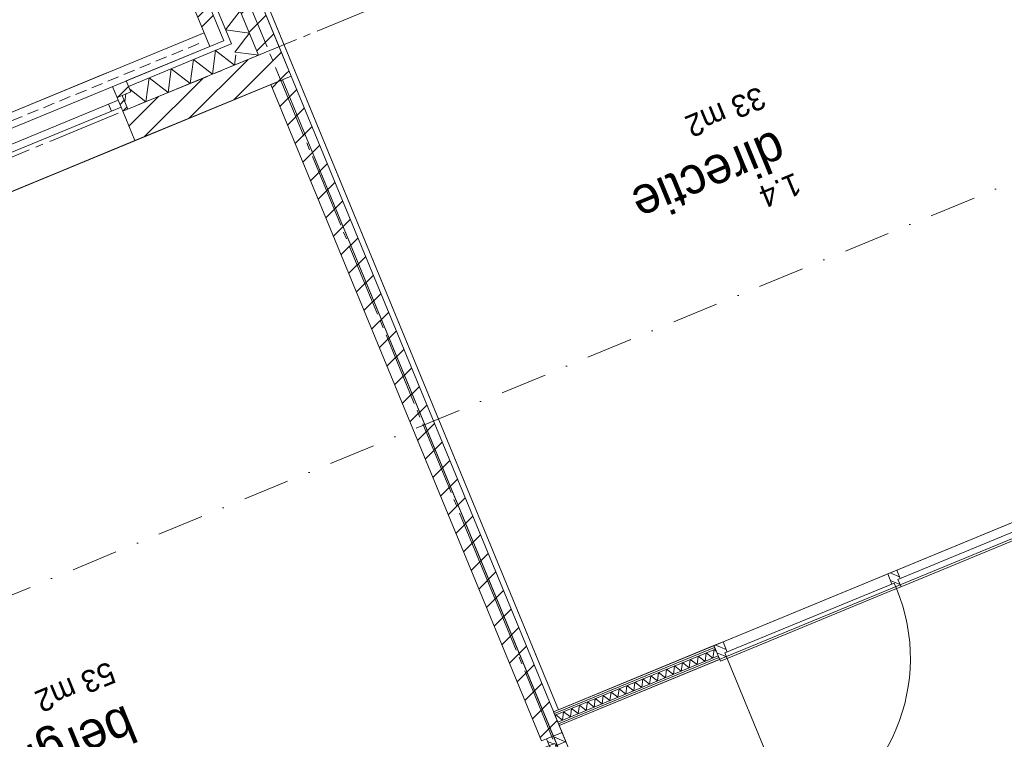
# Model space of a CAD drawing. Header units: millimetres. Extents: x -76965 to -69, y -21129 to 30747.
# Tile 11 of 65: x -40456 to -33820, y 8825 to 13677. Entities that reach past the tile are written whole.
import ezdxf
from ezdxf.enums import TextEntityAlignment as Align

# ---------------------------------------------------------------- set-up
doc = ezdxf.new("R2010")
doc.units = ezdxf.units.MM
doc.header["$MEASUREMENT"] = 0
for name, pattern in [('B0204', [650, 500, -50, 50, -50]), ('B0302', [625.500011, 313.000011, -156.25, 0, -156.25]), ('B0701', [117.059997, 77.999997, -39.06])]:
    doc.linetypes.add(name, pattern=pattern)
for name, color, linetype in [('007 Stramien', 7, 'Continuous'), ('021 - 3d - gevels', 7, 'Continuous'), ('021 Buitenwanden', 7, 'Continuous'), ('021 Buitenwanden Doorsnede-arcering', 7, 'Continuous'), ('021 Buitenwanden Laagscheidingslijnen', 7, 'Continuous'), ('021 Buitenwanden Ramen', 7, 'Continuous'), ('022 Binnenwanden', 7, 'Continuous'), ('022 Binnenwanden 2D arcering', 7, 'Continuous'), ('022 Binnenwanden Deuren', 7, 'Continuous'), ('022 Binnenwanden Doorsnede-arcering', 7, 'Continuous'), ('022 Binnenwanden Laagscheidingslijnen', 7, 'Continuous'), ('023 Dekvloer', 7, 'Continuous'), ('028 Hoofddraagconstructie wanden', 7, 'Continuous'), ('028 Hoofddraagconstructie wanden 2D arcering', 7, 'Continuous'), ('028 Hoofddraagconstructie wanden Deuren', 7, 'Continuous'), ('028 Hoofddraagconstructie wanden Doorsnede-arcering', 7, 'Continuous'), ('102 Teksten ruimten _ Zones', 7, 'Continuous'), ('102 Teksten ruimten _ Zones Zone omranding', 7, 'Continuous'), ('102 Teksten ruimten _ Zones Zone tekst', 7, 'Continuous'), ('121 Drsn-en gevelaanduidingen', 7, 'Continuous'), ('160 Presentatie_Aankleding 2D', 7, 'Continuous')]:
    doc.layers.add(name, color=color, linetype=linetype)
doc.styles.add('GENERATED_STYLE_1', font='txt')
doc.dimstyles.new('GENERATED_STYLE__1', dxfattribs={"dimtxt": 300, "dimasz": 71.25, "dimexe": 0.18, "dimexo": 0, "dimgap": 0.09, "dimtad": 1, "dimdec": 0, "dimzin": 0, "dimdsep": 46, "dimtxsty": 'GENERATED_STYLE_1', "dimblk": 'ARROWHEAD_6', "dimblk1": 'ARROWHEAD_6', "dimblk2": 'ARROWHEAD_6', "dimcen": 0.09, "dimclrd": 1, "dimclre": 1, "dimclrt": 2, "dimadec": 1, "dimazin": 0, "dimtfac": 1, "dimtdec": 4, "dimtmove": 0, "dimatfit": 3, "dimfxl": 1, "dimtolj": 1, "dimtzin": 0, "dimarcsym": 0})
pattern_1 = [(45, (0, 0), (-88.38835, 88.38835), [])]
pattern_2 = [(45, (0, 0), (-31.819805, 31.819805), [])]
pattern_3 = [(45, (0, 0), (-229.8097, 229.8097), []), (45, (-45.96, 45.96), (-229.8097, 229.8097), [])]

# ---------------------------------------------------------------- blocks, each defined once
blk = doc.blocks.new('Slab_1_1', base_point=(-10606, 26983.7))
at = {"layer": '023 Dekvloer', "color": 1, "linetype": 'Continuous', "lineweight": 0, "flags": 128}
blk.add_lwpolyline([(-10606, 26983.7), (-2608.4, 7603), (-9251, 4861.9), (-10627.1, 8196.6), (-13650.8, 6948.9), (-12274.7, 3614.1), (-25533.1, -1857.1), (-27381.9, -2620), (-32131.1, 8888.6), (-42920.5, 4436.2), (-45419.9, 10493), (-38625.6, 13296.7), (-39374.7, 15112)], close=True, dxfattribs=at)
blk = doc.blocks.new('berging_1.3_1_1', base_point=(-40215.7, 8777.2))
at = {"layer": '102 Teksten ruimten _ Zones Zone omranding', "color": 2, "linetype": 'Continuous', "lineweight": 0}
for p, q in [((-38684.7, 13272.3), (-46217.6, 10163.8)), ((-36185.4, 7215.5), (-38684.7, 13272.3))]:
    blk.add_line(p, q, dxfattribs=at)
at = {"layer": '102 Teksten ruimten _ Zones Zone tekst', "color": 2, "lineweight": 0, "style": 'GENERATED_STYLE_1'}
for tag, height, p in [('ROOM_LSIZE', 150, (-39794.5, 9214.2)), ('ROOM_NAME', 250, (-39644.7, 8828.2)), ('ROOM_NUMBER', 150, (-39554.7, 8633.2))]:
    blk.add_attdef(tag, text='', height=height, rotation=202.42397, dxfattribs=at).set_placement(p, align=Align.TOP_LEFT)
blk = doc.blocks.new('directie_1.4_9_1', base_point=(-35816.8, 12661.1))
at = {"layer": '102 Teksten ruimten _ Zones Zone omranding', "color": 2, "linetype": 'Continuous', "lineweight": 0}
for p, q in [((-39341.4, 15125.7), (-36823.8, 9024.8)), ((-36823.8, 9024.8), (-32214.8, 10926.7))]:
    blk.add_line(p, q, dxfattribs=at)
at = {"layer": '102 Teksten ruimten _ Zones Zone tekst', "color": 2, "lineweight": 0, "style": 'GENERATED_STYLE_1'}
for tag, height, p in [('ROOM_AREA', 150, (-35412.5, 13091.2)), ('ROOM_NAME', 250, (-35262.6, 12705.2)), ('ROOM_NUMBER', 150, (-35172.7, 12510.1))]:
    blk.add_attdef(tag, text='', height=height, rotation=202.42397, dxfattribs=at).set_placement(p, align=Align.TOP_LEFT)
blk = doc.blocks.new('D2a bi h 17')
at = {"layer": '028 Hoofddraagconstructie wanden 2D arcering', "linetype": 'Continuous', "lineweight": 0, "true_color": 0x000000}
h = blk.add_hatch(dxfattribs=at)
h.set_pattern_fill('310_Naaldhout__01__0001', color=18, style=0, pattern_type=2)
h.set_pattern_definition(pattern_2)
h.paths.add_polyline_path([(-882, 0), (-882, -114), (-848.5, -114), (-848.5, 0)])
h = blk.add_hatch(dxfattribs=at)
h.set_pattern_fill('310_Naaldhout__01__0001', color=18, style=0, pattern_type=2)
h.set_pattern_definition(pattern_2)
h.paths.add_polyline_path([(-848.5, 0), (-848.5, -114), (-832, -114), (-832, 0)])
h = blk.add_hatch(dxfattribs=at)
h.set_pattern_fill('310_Naaldhout__01__0001', color=18, style=0, pattern_type=2)
h.set_pattern_definition(pattern_2)
h.paths.add_polyline_path([(832, 0), (832, -114), (848.5, -114), (848.5, 0)])
h = blk.add_hatch(dxfattribs=at)
h.set_pattern_fill('310_Naaldhout__01__0001', color=18, style=0, pattern_type=2)
h.set_pattern_definition(pattern_2)
h.paths.add_polyline_path([(882, 0), (848.5, 0), (848.5, -114), (882, -114)])
h = blk.add_hatch(dxfattribs=at)
h.set_pattern_fill('310_Naaldhout__01__0001', color=18, style=0, pattern_type=2)
h.set_pattern_definition(pattern_2)
h.paths.add_polyline_path([(-832, -40), (-832, -114), (-815, -114), (-815, -40)])
h = blk.add_hatch(dxfattribs=at)
h.set_pattern_fill('310_Naaldhout__01__0001', color=18, style=0, pattern_type=2)
h.set_pattern_definition(pattern_2)
h.paths.add_polyline_path([(832, -40), (815, -40), (815, -114), (832, -114)])
at = {"layer": '028 Hoofddraagconstructie wanden Deuren', "color": 9, "linetype": 'Continuous', "lineweight": 0}
for p, q in [((-832, 0), (-832, 832)), ((832, 0), (832, 832))]:
    blk.add_line(p, q, dxfattribs=at)
at = {"layer": '028 Hoofddraagconstructie wanden Deuren', "color": 1, "linetype": 'Continuous', "lineweight": 0}
for p, q in [((-882, 0), (-815, 0)), ((-882, 0), (-882, -114)), ((-882, -114), (-882, 0)), ((-832, 0), (832, 0)), ((-832, -40), (-832, 0)), ((0, 0), (0, -40)), ((815, 0), (882, 0)), ((832, 0), (832, -40)), ((882, -114), (882, 0)), ((882, -114), (882, 0)), ((832, -40), (-832, -40)), ((-815, -40), (-815, -114)), ((815, -40), (815, -114)), ((-882, -114), (-815, -114)), ((815, -114), (882, -114))]:
    blk.add_line(p, q, dxfattribs=at)
at = {"layer": '028 Hoofddraagconstructie wanden Deuren', "color": 9, "linetype": 'Continuous', "lineweight": 0}
for centre, start, end in [((-832, 0), 0, 90), ((832, 0), 90, 180)]:
    blk.add_arc(centre, 832, start, end, dxfattribs=at)
blk = doc.blocks.new('Wall_6_1', base_point=(-38695, 13268.1))
at = {"layer": '028 Hoofddraagconstructie wanden Doorsnede-arcering', "linetype": 'Continuous', "lineweight": 0, "true_color": 0x000000}
h = blk.add_hatch(dxfattribs=at)
h.set_pattern_fill('130_Kalkzandsteen_0001', color=18, style=0, pattern_type=2)
h.set_pattern_definition(pattern_1)
h.paths.add_polyline_path([(-38764.3, 13239.5), (-36938.5, 8815), (-36905.2, 8828.7), (-36799.8, 8872.2), (-38625.6, 13296.7)])
at = {"layer": '028 Hoofddraagconstructie wanden', "color": 1, "linetype": 'Continuous', "lineweight": 0}
for p, q in [((-36905.2, 8828.7), (-36938.5, 8815)), ((-36799.8, 8872.2), (-36905.2, 8828.7))]:
    blk.add_line(p, q, dxfattribs=at)
at = {"layer": '028 Hoofddraagconstructie wanden', "color": 1, "linetype": 'Continuous', "lineweight": 0, "flags": 128}
for points in [[(-38625.6, 13296.7), (-38764.3, 13239.5)], [(-36799.8, 8872.2), (-38625.6, 13296.7)], [(-38764.3, 13239.5), (-36938.5, 8815)]]:
    blk.add_lwpolyline(points, dxfattribs=at)
at = {"layer": '028 Hoofddraagconstructie wanden Deuren', "color": 1, "linetype": 'Continuous', "lineweight": 0, "zscale": 1000, "rotation": 112.4239732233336}
blk.add_blockref('D2a bi h 17', (-36568.8, 8013.4), dxfattribs=at)
blk = doc.blocks.new('*X36')
at = {"layer": '021 Buitenwanden Doorsnede-arcering', "color": 250, "linetype": 'Continuous', "lineweight": 0, "true_color": 0x3f3f3f}
blk.add_line((-39740.5, 15291.9), (-39745.9, 15251.1), dxfattribs=at)
blk = doc.blocks.new('*X37')
at = {"layer": '021 Buitenwanden Doorsnede-arcering', "color": 250, "linetype": 'Continuous', "lineweight": 0, "true_color": 0x3f3f3f}
for p, q in [((-39684.5, 15102.5), (-39594.8, 15219.1)), ((-39684.5, 15102.5), (-39524.3, 15081.1)), ((-39622.9, 14953), (-39524.3, 15081.1)), ((-39622.9, 14953), (-39462.6, 14931.7)), ((-39561.2, 14803.6), (-39462.6, 14931.7)), ((-39561.2, 14803.6), (-39401, 14782.3)), ((-39499.5, 14654.2), (-39401, 14782.3)), ((-39499.5, 14654.2), (-39339.3, 14632.8)), ((-39437.9, 14504.7), (-39339.3, 14632.8)), ((-39437.9, 14504.7), (-39277.6, 14483.4)), ((-39376.2, 14355.3), (-39277.6, 14483.4)), ((-39376.2, 14355.3), (-39216, 14334)), ((-39314.5, 14205.8), (-39216, 14334)), ((-39314.5, 14205.8), (-39154.3, 14184.5)), ((-39252.9, 14056.4), (-39154.3, 14184.5)), ((-39252.9, 14056.4), (-39092.6, 14035.1)), ((-39191.2, 13907), (-39092.6, 14035.1)), ((-39191.2, 13907), (-39031, 13885.7)), ((-39129.5, 13757.5), (-39031, 13885.7)), ((-39129.5, 13757.5), (-38969.3, 13736.2)), ((-39067.9, 13608.1), (-38969.3, 13736.2)), ((-39067.9, 13608.1), (-38907.6, 13586.8)), ((-38934.1, 13552.4), (-38907.6, 13586.8))]:
    blk.add_line(p, q, dxfattribs=at)
blk = doc.blocks.new('*X38')
at = {"layer": '021 Buitenwanden Doorsnede-arcering', "color": 250, "linetype": 'Continuous', "lineweight": 0, "true_color": 0x3f3f3f}
for p, q in [((-38990.6, 13479), (-38934.1, 13552.4)), ((-38929.6, 13448.5), (-38846, 13437.4)), ((-38846, 13437.3), (-38846, 13437.4))]:
    blk.add_line(p, q, dxfattribs=at)
blk = doc.blocks.new('Wall_8_1', base_point=(-38625.6, 13296.7))
at = {"layer": '021 Buitenwanden Doorsnede-arcering', "linetype": 'Continuous', "lineweight": 0, "true_color": 0x000000}
h = blk.add_hatch(dxfattribs=at)
h.set_pattern_fill('145_Baksteen_0001', color=18, style=0, pattern_type=2)
h.set_pattern_definition(pattern_3)
h.paths.add_polyline_path([(-39840.6, 15341.9), (-39959.2, 15401.1), (-39921.1, 15308.7)])
h = blk.add_hatch(dxfattribs=at)
h.set_pattern_fill('145_Baksteen_0001', color=18, style=0, pattern_type=2)
h.set_pattern_definition(pattern_3)
h.paths.add_polyline_path([(-39119.1, 13627.5), (-39823, 15333.1), (-39840.6, 15341.9), (-39921.1, 15308.7), (-39211.6, 13589.3)])
h = blk.add_hatch(dxfattribs=at)
h.set_pattern_fill('130_Kalkzandsteen_0001', color=18, style=0, pattern_type=2)
h.set_pattern_definition(pattern_1)
h.paths.add_polyline_path([(-39373.3, 15108.5), (-39577.7, 15210.6), (-39512, 15051.3)])
h = blk.add_hatch(dxfattribs=at)
h.set_pattern_fill('130_Kalkzandsteen_0001', color=18, style=0, pattern_type=2)
h.set_pattern_definition(pattern_1)
h.paths.add_polyline_path([(-38707.3, 13494.5), (-39373.3, 15108.5), (-39512, 15051.3), (-38845.9, 13437.3)])
h = blk.add_hatch(dxfattribs=at)
h.set_pattern_fill('145_Baksteen_0001', color=18, style=0, pattern_type=2)
h.set_pattern_definition(pattern_3)
h.paths.add_polyline_path([(-39081, 13535), (-39119.1, 13627.5), (-39211.6, 13589.3), (-39093, 13530.1)])
h = blk.add_hatch(dxfattribs=at)
h.set_pattern_fill('130_Kalkzandsteen_0001', color=18, style=0, pattern_type=2)
h.set_pattern_definition(pattern_1)
h.paths.add_polyline_path([(-38625.6, 13296.7), (-38707.3, 13494.5), (-38845.9, 13437.3), (-38830, 13398.8)])
h = blk.add_hatch(dxfattribs=at)
h.set_pattern_fill('130_Kalkzandsteen_0001', color=18, style=0, pattern_type=2)
h.set_pattern_definition(pattern_1)
h.paths.add_polyline_path([(-38879.5, 13423.5), (-38830, 13398.8), (-38845.9, 13437.3)])
at = {"layer": '021 Buitenwanden', "color": 3, "linetype": 'Continuous', "lineweight": 0, "flags": 128}
for points in [[(-39959.2, 15401.1), (-39921.1, 15308.7)], [(-39921.1, 15308.7), (-39211.6, 13589.3)]]:
    blk.add_lwpolyline(points, dxfattribs=at)
at = {"layer": '021 Buitenwanden', "color": 2, "linetype": 'Continuous', "lineweight": 0, "flags": 128}
for points in [[(-38707.3, 13494.5), (-39373.3, 15108.5)], [(-38625.6, 13296.7), (-38707.3, 13494.5)]]:
    blk.add_lwpolyline(points, dxfattribs=at)
at = {"layer": '021 Buitenwanden Laagscheidingslijnen', "color": 3, "linetype": 'Continuous', "lineweight": 0}
for p, q in [((-39823, 15333.1), (-39813.4, 15309.9)), ((-39813.4, 15309.9), (-39081, 13535)), ((-39081, 13535), (-39093, 13530.1))]:
    blk.add_line(p, q, dxfattribs=at)
at = {"layer": '021 Buitenwanden Laagscheidingslijnen', "color": 1, "linetype": 'Continuous', "lineweight": 0}
for p, q in [((-39768.5, 15305.8), (-39723, 15195.7)), ((-39723, 15195.7), (-39028.8, 13513.3)), ((-39028.8, 13513.3), (-39045.5, 13506.4))]:
    blk.add_line(p, q, dxfattribs=at)
at = {"layer": '021 Buitenwanden Laagscheidingslijnen', "color": 2, "linetype": 'Continuous', "lineweight": 0}
for p, q in [((-39577.7, 15210.6), (-39512, 15051.3)), ((-39512, 15051.3), (-38845.9, 13437.3)), ((-38845.9, 13437.3), (-38879.5, 13423.5))]:
    blk.add_line(p, q, dxfattribs=at)
at = {"layer": '021 Buitenwanden', "color": 1, "lineweight": 0}
for name in ['*X36', '*X37', '*X38']:
    blk.add_blockref(name, (0, 0), dxfattribs=at)
blk = doc.blocks.new('*X46')
at = {"layer": '022 Binnenwanden Doorsnede-arcering', "color": 250, "linetype": 'Continuous', "lineweight": 0, "true_color": 0x3f3f3f}
for p, q in [((-35783.7, 9372.8), (-35776, 9430.1)), ((-35761.2, 9418.6), (-35776, 9430.1)), ((-35943.8, 9306.8), (-35936.2, 9364)), ((-35890.4, 9328.8), (-35936.2, 9364)), ((-35890.4, 9328.8), (-35882.8, 9386)), ((-35837, 9350.8), (-35882.8, 9386)), ((-35837, 9350.8), (-35829.4, 9408)), ((-35783.7, 9372.8), (-35829.4, 9408)), ((-36103.9, 9240.7), (-36096.3, 9297.9)), ((-36050.5, 9262.7), (-36096.3, 9297.9)), ((-36050.5, 9262.7), (-36042.9, 9319.9)), ((-35997.1, 9284.7), (-36042.9, 9319.9)), ((-35997.1, 9284.7), (-35989.5, 9342)), ((-35943.8, 9306.8), (-35989.5, 9342)), ((-36264, 9174.6), (-36256.4, 9231.9)), ((-36210.6, 9196.6), (-36256.4, 9231.9)), ((-36210.6, 9196.6), (-36203, 9253.9)), ((-36157.2, 9218.7), (-36203, 9253.9)), ((-36157.2, 9218.7), (-36149.6, 9275.9)), ((-36103.9, 9240.7), (-36149.6, 9275.9)), ((-36424.1, 9108.6), (-36416.5, 9165.8)), ((-36370.7, 9130.6), (-36416.5, 9165.8)), ((-36370.7, 9130.6), (-36363.1, 9187.8)), ((-36317.4, 9152.6), (-36363.1, 9187.8)), ((-36317.4, 9152.6), (-36309.7, 9209.8)), ((-36264, 9174.6), (-36309.7, 9209.8)), ((-36584.2, 9042.5), (-36576.6, 9099.7)), ((-36530.8, 9064.5), (-36576.6, 9099.7)), ((-36530.8, 9064.5), (-36523.2, 9121.7)), ((-36477.5, 9086.5), (-36523.2, 9121.7)), ((-36477.5, 9086.5), (-36469.9, 9143.8)), ((-36424.1, 9108.6), (-36469.9, 9143.8)), ((-36744.3, 8976.4), (-36736.7, 9033.6)), ((-36690.9, 8998.4), (-36736.7, 9033.6)), ((-36690.9, 8998.4), (-36683.3, 9055.7)), ((-36637.6, 9020.5), (-36683.3, 9055.7)), ((-36637.6, 9020.5), (-36630, 9077.7)), ((-36584.2, 9042.5), (-36630, 9077.7)), ((-36844.6, 8980.7), (-36843.4, 8989.6)), ((-36797.7, 8954.4), (-36843.4, 8989.6)), ((-36797.7, 8954.4), (-36790.1, 9011.6)), ((-36744.3, 8976.4), (-36790.1, 9011.6))]:
    blk.add_line(p, q, dxfattribs=at)
blk = doc.blocks.new('D1c 1 zij bi h 17')
at = {"layer": '022 Binnenwanden 2D arcering', "linetype": 'Continuous', "lineweight": 0, "true_color": 0x000000}
h = blk.add_hatch(dxfattribs=at)
h.set_pattern_fill('310_Naaldhout__01__0001', color=18, style=0, pattern_type=2)
h.set_pattern_definition(pattern_2)
h.paths.add_polyline_path([(-1252.2, 0), (-1252.2, -114), (-1218.7, -114), (-1218.7, 0)])
h = blk.add_hatch(dxfattribs=at)
h.set_pattern_fill('310_Naaldhout__01__0001', color=18, style=0, pattern_type=2)
h.set_pattern_definition(pattern_2)
h.paths.add_polyline_path([(-1218.7, 0), (-1218.7, -114), (-1202.2, -114), (-1202.2, 0)])
h = blk.add_hatch(dxfattribs=at)
h.set_pattern_fill('310_Naaldhout__01__0001', color=18, style=0, pattern_type=2)
h.set_pattern_definition(pattern_2)
h.paths.add_polyline_path([(31.8, 0), (31.8, -114), (48.3, -114), (48.3, 0)])
h = blk.add_hatch(dxfattribs=at)
h.set_pattern_fill('310_Naaldhout__01__0001', color=18, style=0, pattern_type=2)
h.set_pattern_definition(pattern_2)
h.paths.add_polyline_path([(48.3, 0), (48.3, -114), (64.8, -114), (64.8, 0)])
h = blk.add_hatch(dxfattribs=at)
h.set_pattern_fill('310_Naaldhout__01__0001', color=18, style=0, pattern_type=2)
h.set_pattern_definition(pattern_2)
h.paths.add_polyline_path([(1202.2, 0), (1202.2, -114), (1218.7, -114), (1218.7, 0)])
h = blk.add_hatch(dxfattribs=at)
h.set_pattern_fill('310_Naaldhout__01__0001', color=18, style=0, pattern_type=2)
h.set_pattern_definition(pattern_2)
h.paths.add_polyline_path([(1252.2, 0), (1218.7, 0), (1218.7, -114), (1252.2, -114)])
h = blk.add_hatch(dxfattribs=at)
h.set_pattern_fill('310_Naaldhout__01__0001', color=18, style=0, pattern_type=2)
h.set_pattern_definition(pattern_2)
h.paths.add_polyline_path([(-1202.2, -40), (-1202.2, -114), (-1185.2, -114), (-1185.2, -40)])
h = blk.add_hatch(dxfattribs=at)
h.set_pattern_fill('310_Naaldhout__01__0001', color=18, style=0, pattern_type=2)
h.set_pattern_definition(pattern_2)
h.paths.add_polyline_path([(31.8, -40), (14.8, -40), (14.8, -114), (31.8, -114)])
h = blk.add_hatch(dxfattribs=at)
h.set_pattern_fill('310_Naaldhout__01__0001', color=18, style=0, pattern_type=2)
h.set_pattern_definition(pattern_2)
h.paths.add_polyline_path([(64.8, -54), (64.8, -114), (81.8, -114), (81.8, -54)])
h = blk.add_hatch(dxfattribs=at)
h.set_pattern_fill('310_Naaldhout__01__0001', color=18, style=0, pattern_type=2)
h.set_pattern_definition(pattern_2)
h.paths.add_polyline_path([(1202.2, -54), (1185.2, -54), (1185.2, -114), (1202.2, -114)])
at = {"layer": '022 Binnenwanden Deuren', "color": 9, "linetype": 'Continuous', "lineweight": 0}
blk.add_line((-1202.2, 0), (-1202.2, 1234), dxfattribs=at)
at = {"layer": '022 Binnenwanden Deuren', "color": 1, "linetype": 'Continuous', "lineweight": 0}
for p, q in [((-1252.2, 0), (-1185.2, 0)), ((-1252.2, 0), (-1252.2, -114)), ((-1202.2, 0), (31.8, 0)), ((-1202.2, -40), (-1202.2, 0)), ((81.8, 0), (14.8, 0)), ((31.8, 0), (31.8, -40)), ((64.8, 0), (64.8, -54)), ((1185.2, 0), (81.8, 0)), ((1185.2, 0), (1252.2, 0)), ((1202.2, 0), (1202.2, -54)), ((1252.2, -114), (1252.2, 0)), ((-1252.2, -26.5), (-1252.2, -14)), ((-1252.2, -39), (-1252.2, -26.5)), ((-1252.2, -89), (-1252.2, -39)), ((31.8, -40), (-1202.2, -40)), ((-1185.2, -40), (-1185.2, -114)), ((14.8, -40), (14.8, -114)), ((64.8, -54), (1202.2, -54)), ((81.8, -54), (81.8, -114)), ((1185.2, -54), (1185.2, -114)), ((1252.2, -26.5), (1252.2, -14)), ((1252.2, -39), (1252.2, -26.5)), ((1252.2, -89), (1252.2, -39)), ((-1252.2, -101.5), (-1252.2, -89)), ((-1252.2, -114), (-1252.2, -101.5)), ((-1252.2, -114), (-1185.2, -114)), ((81.8, -114), (14.8, -114)), ((1185.2, -114), (81.8, -114)), ((1185.2, -114), (1252.2, -114)), ((1252.2, -101.5), (1252.2, -89)), ((1252.2, -114), (1252.2, -101.5))]:
    blk.add_line(p, q, dxfattribs=at)
at = {"layer": '022 Binnenwanden Deuren', "color": 9, "linetype": 'Continuous', "lineweight": 0}
blk.add_arc((-1202.2, 0), 1234, 0, 90, dxfattribs=at)
blk = doc.blocks.new('Wall_9_1', base_point=(-14928.8, 18059.9))
at = {"layer": '022 Binnenwanden', "color": 1, "linetype": 'Continuous', "lineweight": 0}
for p, q in [((-35776.9, 9456.7), (-35772.2, 9445.2)), ((-35772.2, 9445.2), (-35767.4, 9433.6)), ((-35767.4, 9433.6), (-35748.3, 9387.4)), ((-35748.3, 9387.4), (-35743.6, 9375.9)), ((-35743.6, 9375.9), (-35738.8, 9364.3))]:
    blk.add_line(p, q, dxfattribs=at)
at = {"layer": '022 Binnenwanden', "color": 1, "linetype": 'Continuous', "lineweight": 0, "flags": 128}
for points in [[(-35776.9, 9456.7), (-36857.1, 9011)], [(-36819, 8918.6), (-35738.8, 9364.3)], [(-36857.1, 9011), (-36819, 8918.6)]]:
    blk.add_lwpolyline(points, dxfattribs=at)
at = {"layer": '022 Binnenwanden Laagscheidingslijnen', "color": 9, "linetype": 'Continuous', "lineweight": 0}
for p, q in [((-35772.2, 9445.2), (-36852.3, 8999.4)), ((-35767.4, 9433.6), (-36847.6, 8987.9)), ((-36828.5, 8941.7), (-35748.3, 9387.4)), ((-36823.7, 8930.1), (-35743.6, 9375.9))]:
    blk.add_line(p, q, dxfattribs=at)
at = {"layer": '022 Binnenwanden', "color": 1, "lineweight": 0}
blk.add_blockref('*X46', (0, 0), dxfattribs=at)
at = {"layer": '022 Binnenwanden Deuren', "color": 1, "linetype": 'Continuous', "lineweight": 0, "xscale": -1, "zscale": 1000, "rotation": 202.4239727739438}
blk.add_blockref('D1c 1 zij bi h 17', (-34575.9, 9829), dxfattribs=at)
blk = doc.blocks.new('*D150')
at = {"layer": '160 Presentatie_Aankleding 2D', "color": 1, "linetype": 'Continuous', "lineweight": 0}
for p, q in [((-39941.8, 16289.4), (-30978, 19988.4)), ((-39914.9, 16224.4), (-39968.6, 16354.4)), ((-39921.4, 16338.4), (-39962.1, 16240.4)), ((-47567.9, 13142.4), (-39941.8, 16289.4)), ((-47541.1, 13077.4), (-47594.8, 13207.4)), ((-56257.2, 9556.7), (-47567.9, 13142.4)), ((-47547.6, 13191.4), (-47588.3, 13093.4))]:
    blk.add_line(p, q, dxfattribs=at)
at = {"layer": '160 Presentatie_Aankleding 2D', "color": 2, "lineweight": 0, "insert": (-43257.8, 14856.1), "char_height": 300, "attachment_point": 7, "rotation": 202.42397, "style": 'GENERATED_STYLE_1'}
blk.add_mtext('\\A1;{\\fArial|b0|i0|c0|p38;8.250}', dxfattribs=at)
blk = doc.blocks.new('ARROWHEAD_6')
at = {"color": 0, "linetype": 'Continuous', "lineweight": 0}
for p, q in [((0, 0), (-1, 0)), ((-0.5, -0.5), (0.5, 0.5))]:
    blk.add_line(p, q, dxfattribs=at)
blk = doc.blocks.new('*D156')
at = {"layer": '160 Presentatie_Aankleding 2D', "color": 1, "linetype": 'Continuous', "lineweight": 0}
for p, q in [((-11379, 29418.1), (-11325.4, 29288.1)), ((-11372.6, 29304.1), (-11331.9, 29402)), ((-11352.2, 29353.1), (-74279.8, 3385.4)), ((-11300.2, 29374.5), (-11352.2, 29353.1)), ((-74279.8, 3385.4), (-74331.8, 3363.9)), ((-74306.7, 3450.4), (-74253, 3320.4)), ((-74259.5, 3434.3), (-74300.2, 3336.4))]:
    blk.add_line(p, q, dxfattribs=at)
at = {"layer": '160 Presentatie_Aankleding 2D', "color": 2, "lineweight": 0, "insert": (-42213.8, 16552.8), "char_height": 300, "attachment_point": 7, "rotation": 202.42397, "style": 'GENERATED_STYLE_1'}
blk.add_mtext('\\A1;{\\fArial|b0|i0|c0|p38;68.075}', dxfattribs=at)
blk = doc.blocks.new('Cutting Plane_2_1', base_point=(-74400.3, -4187.2))
at = {"layer": '121 Drsn-en gevelaanduidingen', "color": 9, "linetype": 'B0302', "lineweight": 0}
blk.add_line((-74215.5, -4110.9), (-6111.3, 23993), dxfattribs=at)
blk = doc.blocks.new('*X222')
at = {"layer": '021 Buitenwanden Doorsnede-arcering', "color": 250, "linetype": 'Continuous', "lineweight": 0, "true_color": 0x3f3f3f}
for q in [(-38990.6, 13479), (-38929.6, 13448.5)]:
    blk.add_line((-39006.2, 13458.7), q, dxfattribs=at)
blk = doc.blocks.new('*X225')
at = {"layer": '021 Buitenwanden Doorsnede-arcering', "color": 250, "linetype": 'Continuous', "lineweight": 0, "true_color": 0x3f3f3f}
for p, q in [((-39284.9, 13407.6), (-39306.2, 13247.4)), ((-39284.9, 13407.6), (-39156.8, 13309)), ((-39135.5, 13469.3), (-39156.8, 13309)), ((-39135.5, 13469.3), (-39007.4, 13370.7)), ((-38998.2, 13439.3), (-39007.4, 13370.7)), ((-39434.3, 13345.9), (-39455.7, 13185.7)), ((-39434.3, 13345.9), (-39306.2, 13247.4)), ((-39583.8, 13284.3), (-39605.1, 13124)), ((-39583.8, 13284.3), (-39455.7, 13185.7)), ((-39714.1, 13207.9), (-39605.1, 13124)), ((-39739.3, 13176.8), (-39746.4, 13123.6))]:
    blk.add_line(p, q, dxfattribs=at)
blk = doc.blocks.new('R ventilatie raam 17')
at = {"layer": '021 Buitenwanden Ramen', "color": 2, "linetype": 'Continuous', "lineweight": 0}
for p, q in [((-800, 244), (800, 244)), ((-730, 0), (730, 0)), ((-730, 0), (730, 0)), ((-730, -50), (-730, 0)), ((730, -50), (-730, -50)), ((-800, -250), (800, -250))]:
    blk.add_line(p, q, dxfattribs=at)
at = {"layer": '021 Buitenwanden Ramen', "color": 1, "linetype": 'Continuous', "lineweight": 0}
for p, q in [((-800, 0), (-730, 0)), ((-800, -50), (-800, 0)), ((-730, 0), (-730, -50)), ((730, -50), (730, 0)), ((730, 0), (800, 0)), ((800, -50), (800, 0)), ((-730, -50), (-800, -50)), ((800, -50), (730, -50))]:
    blk.add_line(p, q, dxfattribs=at)
blk = doc.blocks.new('R nis rechthoekig 17_6')
at = {"layer": '021 Buitenwanden Ramen', "color": 1, "linetype": 'Continuous', "lineweight": 0}
for p, q in [((-1555, 100), (1555, 100)), ((-1555, 100), (-1555, 0)), ((1555, 0), (1555, 100)), ((-1555, 0), (1555, 0))]:
    blk.add_line(p, q, dxfattribs=at)
blk.add_point((1555, 100), dxfattribs=at)
blk = doc.blocks.new('Wall_33_1', base_point=(-46321.2, 10121.1))
at = {"layer": '021 Buitenwanden Doorsnede-arcering', "linetype": 'Continuous', "lineweight": 0, "true_color": 0x000000}
h = blk.add_hatch(dxfattribs=at)
h.set_pattern_fill('145_Baksteen_0001', color=18, style=0, pattern_type=2)
h.set_pattern_definition(pattern_3)
h.paths.add_polyline_path([(-39173.4, 13496.9), (-39093, 13530.1), (-39211.6, 13589.3)])
h = blk.add_hatch(dxfattribs=at)
h.set_pattern_fill('130_Kalkzandsteen_0001', color=18, style=0, pattern_type=2)
h.set_pattern_definition(pattern_1)
h.paths.add_polyline_path([(-39761.1, 13059.7), (-39679.4, 12861.8), (-38764.3, 13239.5), (-38830, 13398.8), (-38879.5, 13423.5)])
h = blk.add_hatch(dxfattribs=at)
h.set_pattern_fill('130_Kalkzandsteen_0001', color=18, style=0, pattern_type=2)
h.set_pattern_definition(pattern_1)
h.paths.add_polyline_path([(-38764.3, 13239.5), (-38625.6, 13296.7), (-38830, 13398.8)])
h = blk.add_hatch(dxfattribs=at)
h.set_pattern_fill('145_Baksteen_0001', color=18, style=0, pattern_type=2)
h.set_pattern_definition(pattern_3)
h.paths.add_polyline_path([(-39737.3, 13264.2), (-39829.7, 13226), (-39799.2, 13152.1), (-39706.8, 13190.2)])
h = blk.add_hatch(dxfattribs=at)
h.set_pattern_fill('310_Naaldhout__01__0001', color=18, style=0, pattern_type=2)
h.set_pattern_definition(pattern_2)
h.paths.add_polyline_path([(-39761.1, 13059.7), (-39726, 13074.2), (-39764.1, 13166.6), (-39799.2, 13152.1)])
at = {"layer": '021 Buitenwanden', "color": 1, "linetype": 'Continuous', "lineweight": 0}
for p, q in [((-39211.6, 13589.3), (-39173.4, 13496.9)), ((-39173.4, 13496.9), (-39737.3, 13264.2)), ((-39799.2, 13152.1), (-39791.6, 13133.6)), ((-39791.6, 13133.6), (-39772.5, 13087.4)), ((-39772.5, 13087.4), (-39761.1, 13059.7))]:
    blk.add_line(p, q, dxfattribs=at)
at = {"layer": '021 Buitenwanden', "color": 3, "linetype": 'Continuous', "lineweight": 0}
for p, q in [((-39829.7, 13226), (-39814.5, 13189.1)), ((-39829.7, 13226), (-39814.5, 13189.1)), ((-39814.5, 13189.1), (-39799.2, 13152.1)), ((-39814.5, 13189.1), (-39799.2, 13152.1))]:
    blk.add_line(p, q, dxfattribs=at)
at = {"layer": '021 Buitenwanden', "color": 2, "linetype": 'Continuous', "lineweight": 0}
blk.add_line((-39761.1, 13059.7), (-39679.4, 12861.8), dxfattribs=at)
at = {"layer": '021 Buitenwanden', "color": 2, "linetype": 'Continuous', "lineweight": 0, "flags": 128}
blk.add_lwpolyline([(-39679.4, 12861.8), (-38625.6, 13296.7)], dxfattribs=at)
at = {"layer": '021 Buitenwanden Laagscheidingslijnen', "color": 1, "linetype": 'Continuous', "lineweight": 0}
for p, q in [((-39045.5, 13506.4), (-39722, 13227.2)), ((-39799.2, 13152.1), (-39764.1, 13166.6)), ((-39764.1, 13166.6), (-39726, 13074.2)), ((-39726, 13074.2), (-39761.1, 13059.7))]:
    blk.add_line(p, q, dxfattribs=at)
at = {"layer": '021 Buitenwanden Laagscheidingslijnen', "color": 3, "linetype": 'Continuous', "lineweight": 0}
for p, q in [((-39093, 13530.1), (-39173.4, 13496.9)), ((-39737.3, 13264.2), (-39706.8, 13190.2)), ((-39706.8, 13190.2), (-39764.1, 13166.6))]:
    blk.add_line(p, q, dxfattribs=at)
at = {"layer": '021 Buitenwanden Laagscheidingslijnen', "color": 2, "linetype": 'Continuous', "lineweight": 0}
blk.add_line((-38879.5, 13423.5), (-39726, 13074.2), dxfattribs=at)
at = {"layer": '021 Buitenwanden', "color": 1, "lineweight": 0}
for name in ['*X222', '*X225']:
    blk.add_blockref(name, (0, 0), dxfattribs=at)
at = {"layer": '021 Buitenwanden Ramen', "color": 1, "linetype": 'Continuous', "lineweight": 0, "zscale": 1000}
for name, p, xscale, rotation in [('R nis rechthoekig 17_6', (-40610.8, 12903.7), -1, 22.42397406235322), ('R ventilatie raam 17', (-40512, 12782.2), -0.9999999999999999, 202.4239740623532)]:
    blk.add_blockref(name, p, dxfattribs=dict(at, xscale=xscale, rotation=rotation))
blk = doc.blocks.new('Standard grid marker_2')
at = {"layer": '007 Stramien', "color": 6, "linetype": 'B0204', "lineweight": 0}
for q in [(0, 0), (17821, 0)]:
    blk.add_line((9000, 0), q, dxfattribs=at)
blk.add_point((9000, 0), dxfattribs=at)
blk.add_point((9000, 0), dxfattribs=at)
at = {"layer": '007 Stramien', "color": 6, "lineweight": 0, "style": 'GENERATED_STYLE_1'}
for tag, p in [('AC_MarkerText_1_0', (-250, 8.6)), ('AC_MarkerText_1_1', (27071, 8.6))]:
    blk.add_attdef(tag, text='', height=175, rotation=270, dxfattribs=at).set_placement(p, align=Align.MIDDLE_CENTER)
blk = doc.blocks.new('Standard grid marker_3')
at = {"layer": '007 Stramien', "color": 6, "linetype": 'B0204', "lineweight": 0}
blk.add_line((9000, 0), (64151.8, 0), dxfattribs=at)
at = {"layer": '007 Stramien', "color": 6, "lineweight": 0, "style": 'GENERATED_STYLE_1'}
for tag, p in [('AC_MarkerText_1_0', (-250, 10)), ('AC_MarkerText_1_1', (73401.8, 10))]:
    blk.add_attdef(tag, text='', height=175, dxfattribs=at).set_placement(p, align=Align.MIDDLE_CENTER)

msp = doc.modelspace()

# ---------------------------------------------------------------- linework, layer by layer
at = {"layer": '021 - 3d - gevels', "color": 9, "linetype": 'B0701', "lineweight": 0}
msp.add_line((-43541.3, 11744.2), (-39222.3, 13526.5), dxfattribs=at)
at = {"layer": '102 Teksten ruimten _ Zones Zone omranding', "color": 33, "linetype": 'Continuous', "lineweight": 0, "true_color": 0xb3a584, "flags": 128}
msp.add_lwpolyline([(-12109.1, 11215.2), (-14894.8, 17965.8), (-23198.4, 14539.2), (-22348.3, 12479.2), (-24751.7, 11487.4), (-25601.8, 13547.4), (-36819, 8918.6), (-36127.5, 7242.9), (-32039.8, 8929.7), (-29945.6, 3854.8), (-14792.2, 10108)], close=True, dxfattribs=at)
at = {"layer": '102 Teksten ruimten _ Zones Zone omranding', "color": 9, "linetype": 'Continuous', "lineweight": 0, "true_color": 0xcec5b0, "flags": 128}
for points in [[(-32214.8, 10926.7), (-34732.5, 17027.6), (-39341.4, 15125.7), (-36823.8, 9024.8)], [(-38684.7, 13272.3), (-46217.6, 10163.8), (-43718.2, 4107), (-36185.4, 7215.5)]]:
    msp.add_lwpolyline(points, close=True, dxfattribs=at)

# ---------------------------------------------------------------- block references
at = {"layer": '007 Stramien', "color": 1, "linetype": 'Continuous', "lineweight": 0, "zscale": 1000}
for name, p, rotation in [('Standard grid marker_3', (-8038.7, 26150.2), 202.423973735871), ('Standard grid marker_2', (-40733.4, 18207.8), 292.4239737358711)]:
    msp.add_blockref(name, p, dxfattribs=dict(at, rotation=rotation))
at = {"layer": '021 Buitenwanden', "color": 1, "lineweight": 0}
for name, p in [('Wall_8_1', (-38625.6, 13296.7)), ('Wall_33_1', (-46321.2, 10121.1))]:
    msp.add_blockref(name, p, dxfattribs=at)
at = {"layer": '022 Binnenwanden', "color": 1, "lineweight": 0}
msp.add_blockref('Wall_9_1', (-14928.8, 18059.9), dxfattribs=at)
at = {"layer": '023 Dekvloer', "color": 1, "linetype": 'Continuous', "lineweight": 0}
msp.add_blockref('Slab_1_1', (-10606, 26983.7), dxfattribs=at)
at = {"layer": '028 Hoofddraagconstructie wanden', "color": 1, "lineweight": 0}
msp.add_blockref('Wall_6_1', (-38695, 13268.1), dxfattribs=at)
at = {"layer": '102 Teksten ruimten _ Zones', "color": 2, "linetype": 'Continuous', "lineweight": 0}
msp.add_blockref('directie_1.4_9_1', (-35816.8, 12661.1), dxfattribs=at).add_auto_attribs({'ROOM_NAME': 'directie', 'ROOM_NUMBER': '1.4', 'ROOM_AREA': '33 m2'})
ref = msp.add_blockref('berging_1.3_1_1', (-40215.7, 8777.2), dxfattribs=at)
ref.add_attrib('ROOM_NAME', 'berging', dxfattribs={"layer": '102 Teksten ruimten _ Zones Zone tekst', "color": 2, "lineweight": 0, "height": 250, "rotation": 202.42397, "style": 'GENERATED_STYLE_1'}).set_placement((-39644.7, 8828.2), align=Align.TOP_LEFT)
ref.add_attrib('ROOM_LSIZE', '53 m2', dxfattribs={"layer": '102 Teksten ruimten _ Zones Zone tekst', "color": 2, "lineweight": 0, "height": 150, "rotation": 202.42397, "style": 'GENERATED_STYLE_1'}).set_placement((-39794.5, 9214.2), align=Align.TOP_LEFT)
at = {"layer": '121 Drsn-en gevelaanduidingen', "color": 9, "lineweight": 0}
msp.add_blockref('Cutting Plane_2_1', (-74400.3, -4187.2), dxfattribs=at)

# ---------------------------------------------------------------- dimensions: what is measured, and where the dimension line sits
at = {"layer": '160 Presentatie_Aankleding 2D', "color": 1, "linetype": 'Continuous', "lineweight": 0}
for base, p1, p2, angle, picture, middle in [((-74279.8, 3385.4), (-11352.2, 29353.1), (-74279.8, 3385.4), 202.42397, '*D156', (-42735.9, 16175.1)), ((-39941.8, 16289.4), (-48359.6, 15060.8), (-40733.4, 18207.8), 22.42397, '*D150', (-43674.7, 14521.8))]:
    dim = msp.add_linear_dim(base=base, p1=p1, p2=p2, angle=angle, dimstyle='GENERATED_STYLE__1', dxfattribs=at)
    dim.commit()
    dim.dimension.update_dxf_attribs({"geometry": picture, "text_midpoint": middle, "dimtype": 160, "text_rotation": 202.42397})

doc.saveas('drawing.dxf')
